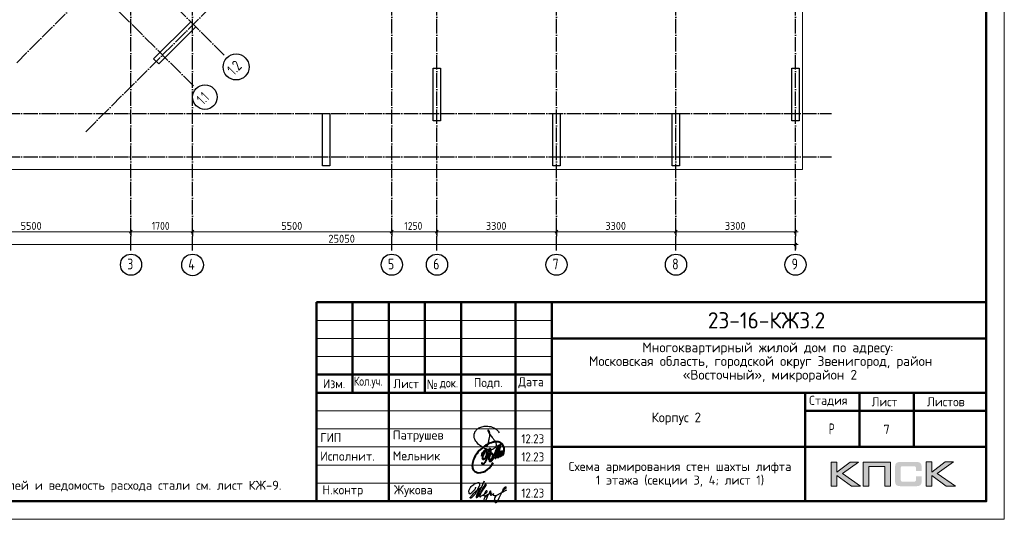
# Model space of a CAD drawing. Header units: millimetres. Extents: x -49773 to 2322955, y -3321 to 58485.
# Tile 74 of 256: x 379225 to 406418, y -1010 to 12803. Entities that reach past the tile are written whole.
import ezdxf

# ---------------------------------------------------------------- set-up
doc = ezdxf.new("R2010")
doc.units = ezdxf.units.MM
doc.linetypes.add('______11', pattern=[500, 400, -50, 0, -50])
doc.linetypes.add('______5', pattern=[1100, 800, -100, 100, -100])
for name, color, linetype, lineweight in [('Standard', 7, 'Continuous', 25), ('Основная', 7, 'Continuous', 40), ('Размерная линия_ общее', 7, 'Continuous', 13), ('Стена наружная_ Сайдинг', 7, 'Continuous', 35)]:
    doc.layers.add(name, color=color, linetype=linetype, lineweight=lineweight)
doc.layers.add('Осевая линия_ общее', color=7, linetype='______5', lineweight=13, true_color=0xa0a0a0)
doc.styles.add('ISOCPEUR', font='txt')
doc.styles.add('Segoe UI Symbol', font='txt')

# ---------------------------------------------------------------- blocks, each defined once
blk = doc.blocks.new('яяя')
at = {"lineweight": 30}
for points in [[(345424, 110432), (345425, 110410), (345424, 110397), (345417, 110379), (345406, 110350), (345390, 110319), (345357, 110275), (345310, 110221), (345265, 110176), (345198, 110110), (345161, 110077), (345133, 110066), (345116, 110066), (345102, 110075), (345090, 110091), (345082, 110115), (345074, 110146), (345066, 110182), (345064, 110206), (345067, 110234), (345077, 110278), (345095, 110320), (345114, 110361), (345134, 110395), (345159, 110428), (345195, 110469), (345228, 110506), (345284, 110560), (345331, 110595), (345379, 110625), (345435, 110648), (345486, 110670), (345532, 110686), (345573, 110696), (345605, 110698), (345621, 110695), (345635, 110687), (345648, 110671), (345656, 110649), (345659, 110625), (345659, 110583), (345656, 110553), (345647, 110523), (345635, 110489), (345387, 110033), (345349, 109985), (345311, 109948), (345247, 109889), (345209, 109858), (345192, 109844), (345180, 109837), (345157, 109833), (345150, 109835), (345140, 109842), (345135, 109856), (345138, 109881), (345148, 109892), (345183, 109930), (345267, 110024), (345343, 110105), (345455, 110213), (345617, 110343), (345775, 110456), (345811, 110526), (345838, 110607), (345890, 110740), (345902, 110771), (345698, 110295), (345672, 110226), (345626, 110132), (345572, 110032), (345518, 109953), (345481, 109918), (345497, 110001), (345567, 110147), (345655, 110301), (345760, 110442)], [(345481, 109918), (345476, 109896), (345475, 109874), (345485, 109861), (345506, 109866), (345539, 109891), (345632, 109983), (345968, 110450), (346022, 110527), (346029, 110560), (346027, 110579), (346026, 110590), (346010, 110605), (345993, 110609), (345975, 110601), (345962, 110584), (345954, 110562), (345857, 110421), (345783, 110292), (345741, 110183), (345701, 110079), (345665, 109985), (345660, 109952), (345666, 109929), (345669, 109915), (345682, 109910), (345702, 109914), (345735, 109941), (345846, 110007), (346065, 110160), (346075, 110193), (346070, 110217), (346066, 110236), (346052, 110241), (346030, 110241), (346007, 110228), (345978, 110203), (345960, 110164), (345892, 110010), (345895, 109986), (345904, 109966), (345925, 109964), (345969, 109968), (346045, 110000), (346218, 110114), (346261, 110154), (346280, 110184), (346282, 110210), (346278, 110225), (346263, 110229), (346241, 110222), (346220, 110198), (346162, 110049), (345989, 109904), (345932, 109849), (345906, 109805), (345891, 109739), (345890, 109690), (345899, 109652), (345924, 109647), (345956, 109655), (345980, 109674), (346058, 109838), (346158, 110046), (346261, 110098), (346314, 110120), (346292, 110079), (346269, 110036), (346261, 110008), (346267, 109998), (346293, 109998), (346363, 110039), (346445, 110095), (346421, 110068), (346414, 110040), (346407, 110011), (346416, 109990), (346466, 109972), (346509, 109977), (346574, 109984), (347172, 110293)], [(346586, 109971), (346543, 109917), (346509, 109873), (346489, 109825), (346475, 109767), (346472, 109710), (346478, 109675), (346485, 109641), (346501, 109621), (346517, 109602), (346542, 109589), (346568, 109592), (346605, 109620), (346680, 109731), (346736, 109842), (346865, 110115), (346962, 110290), (346969, 110318), (346979, 110360), (347013, 110403), (347056, 110434), (347091, 110450), (347109, 110450), (347121, 110434), (347115, 110405), (347072, 110355), (347012, 110307), (346924, 110222)]]:
    blk.add_lwpolyline(points, dxfattribs=at)
blk = doc.blocks.new('Из_буфера32210')
at = {"color": 7, "lineweight": 25}
blk.add_lwpolyline([(357, 84), (386, 160), (399, 213), (405, 239), (412, 268), (420, 299), (427, 339), (434, 380), (437, 414), (438, 442), (436, 466), (430, 489), (425, 504), (417, 519), (409, 531), (405, 535), (403, 536), (400, 539), (394, 541), (387, 543), (383, 542), (379, 539), (377, 534), (377, 528), (379, 523), (438, 428), (470, 382), (484, 365), (504, 341), (528, 310), (551, 280), (562, 264), (575, 247), (582, 235), (589, 220), (599, 198), (606, 184), (610, 167), (611, 155), (612, 143), (611, 127), (609, 116), (603, 96), (596, 82), (588, 69), (579, 56), (563, 43), (551, 34), (539, 25), (524, 16), (511, 10), (494, 5), (481, 3), (456, 0), (432, 1), (415, 3), (396, 6), (375, 11), (355, 19), (336, 24), (310, 31), (293, 39), (269, 53), (243, 69), (223, 80), (202, 93), (180, 109), (152, 128), (126, 152), (98, 182), (77, 211), (52, 241), (32, 266), (20, 293), (8, 329), (3, 348), (1, 373), (0, 393), (1, 417), (6, 440), (13, 454), (20, 476), (26, 497), (38, 517), (47, 529), (60, 548), (75, 563), (95, 581), (115, 593), (135, 606), (161, 618), (187, 628), (213, 638), (251, 647), (282, 653), (319, 655), (353, 655), (384, 652), (418, 648), (460, 641), (503, 628), (544, 611), (579, 594), (611, 573), (639, 545), (666, 515), (679, 496), (694, 471)], dxfattribs=at)
blk = doc.blocks.new('Из_буфера5543')
at = {"layer": 'Основная'}
for points in [[(762, 497), (761, 475), (762, 458), (767, 452), (778, 451), (786, 456), (792, 470), (796, 479), (799, 485), (802, 495), (805, 507), (808, 516), (812, 533), (814, 535), (801, 505), (800, 490), (800, 477), (805, 470), (820, 476), (824, 483), (826, 494), (829, 504), (833, 526), (835, 530), (842, 548), (846, 564), (852, 580), (855, 593), (859, 605), (862, 610), (866, 617), (856, 574), (856, 555), (851, 540), (848, 519), (849, 504), (848, 495), (853, 493), (861, 496), (863, 501), (868, 518), (873, 541), (876, 550), (880, 574), (883, 591), (886, 612), (881, 686), (874, 707), (870, 726), (859, 756), (851, 767), (838, 790), (819, 809), (794, 828), (785, 830), (763, 839), (748, 848), (721, 853), (704, 855), (666, 856), (639, 856), (599, 849), (579, 842), (535, 829), (485, 816), (420, 783), (378, 759), (341, 732), (282, 688), (227, 640), (195, 610), (157, 566), (127, 518), (88, 464), (57, 403), (39, 361), (27, 325), (16, 296), (6, 253), (0, 203), (7, 156), (13, 124), (29, 84), (60, 48), (75, 35), (98, 20), (138, 4), (165, 0), (237, 4), (277, 13), (317, 25), (365, 46), (428, 93), (474, 130), (516, 180), (554, 236), (582, 281)], [(265, 457), (281, 514), (299, 558), (312, 579), (332, 604), (345, 612), (360, 622), (376, 623), (382, 623), (387, 620), (391, 616), (396, 603), (399, 595), (402, 580), (403, 561), (401, 532), (394, 489), (386, 464), (379, 450), (372, 431), (365, 419), (358, 406), (348, 395), (338, 381), (328, 373), (313, 368), (304, 368), (296, 375), (294, 382), (290, 395), (293, 410), (293, 423), (297, 453), (305, 480), (308, 489), (320, 515), (328, 532), (344, 563), (361, 581), (377, 600), (395, 620), (414, 636), (448, 646), (472, 651), (482, 649), (493, 639), (502, 619), (507, 608), (508, 574), (505, 541), (499, 519), (483, 494), (469, 476), (459, 470), (443, 469), (439, 469)], [(503, 678), (478, 638), (464, 604), (452, 565), (440, 538), (428, 496), (422, 475), (417, 459), (413, 438), (402, 411), (395, 387), (383, 357), (378, 335), (370, 322), (367, 317), (359, 302), (348, 280), (336, 260), (324, 251), (310, 240), (299, 237), (292, 237), (288, 239), (281, 248), (278, 254), (278, 272), (276, 276), (276, 280)], [(496, 377), (509, 373), (536, 381), (548, 392), (559, 405), (565, 424), (573, 446), (576, 461), (579, 481), (579, 496), (575, 512), (567, 526), (551, 531), (538, 533), (529, 527), (518, 519), (505, 506), (501, 498), (495, 491), (490, 482), (482, 466), (479, 458), (472, 435), (468, 429), (464, 416), (460, 401), (461, 392), (462, 373), (465, 356), (469, 345), (477, 337), (483, 324), (496, 316), (511, 315), (524, 318), (535, 326), (547, 340), (554, 347), (566, 364), (572, 374), (579, 385), (593, 419), (599, 436), (606, 452), (616, 479), (623, 504), (629, 521), (635, 533), (637, 542), (643, 556), (644, 557), (652, 576), (658, 592), (688, 673), (724, 750), (651, 489), (636, 412), (636, 406), (639, 402), (645, 401), (649, 402), (651, 406), (655, 416), (660, 420), (661, 427), (665, 436), (668, 446), (753, 720), (780, 779), (715, 511), (710, 476), (706, 424), (712, 420), (718, 419), (725, 426), (729, 430), (733, 436), (737, 445), (741, 458), (745, 471), (747, 484), (749, 488), (761, 511), (768, 534), (772, 548), (776, 561), (781, 570), (788, 582), (792, 587), (802, 594), (804, 592), (807, 589), (807, 579), (807, 575), (804, 562), (805, 556), (800, 541), (793, 526), (784, 512), (774, 498), (767, 491), (762, 486), (760, 488), (763, 507), (764, 513), (767, 525), (769, 537), (771, 545)]]:
    blk.add_lwpolyline(points, dxfattribs=at)

msp = doc.modelspace()

# ---------------------------------------------------------------- hatches: boundary and pattern name
h = msp.add_hatch(color=256)
h.paths.add_polyline_path([(402391, 574.7), (402163.5, 574.7), (401791.5, 294.6), (401791.5, 574.7), (401633.8, 574.7), (401633.8, -97.4), (401791.5, -97.4), (401791.5, 197.8), (402193.9, -97.4), (402445.6, -97.4), (401945, 258)])
h.paths.add_polyline_path([(402673.8, 448.1), (403119.1, 448.1), (403119.1, -97.4), (403275.4, -97.4), (403275.4, 574.7), (403108.7, 574.7), (402517.5, 574.7), (402517.5, 415.6), (402517.5, -97.4), (402673.8, -97.4)])
h.paths.add_polyline_path([(404413.5, 578.1), (404255.9, 578.1), (404255.9, -94.7), (404413.5, -94.7), (404413.5, 201.3), (404816, -94.7), (405067.6, -94.7), (404567, 261.4), (405013, 578.1), (404786.2, 578.1), (404413.5, 298.1)])
msp.add_hatch(color=256).paths.add_polyline_path([(404124.5, 503.5), (404122.4, 511.1), (404119.6, 517.3), (404116.2, 523.5), (404112.7, 529.7), (404109.3, 534.6), (404105.1, 539.4), (404101, 544.3), (404096.8, 548.4), (404091.3, 551.9), (404085.8, 556), (404079.5, 559.5), (404072.6, 562.2), (404065.7, 565), (404058.1, 567.8), (404050.5, 569.8), (404032.5, 573.3), (404013.2, 576.1), (403991.7, 577.4), (403968.2, 578.1), (403567.2, 578.1), (403543.6, 577.4), (403522.9, 576.1), (403502.8, 573.3), (403485.6, 569.8), (403477.3, 567.1), (403469.7, 565), (403462.7, 562.2), (403456.5, 558.8), (403450.3, 556), (403444.1, 551.9), (403439.2, 548.4), (403434.4, 544.3), (403430.2, 539.4), (403426.8, 534.6), (403422.6, 529.7), (403419.2, 523.5), (403416.4, 517.3), (403413.6, 510.4), (403410.9, 503.5), (403408.8, 495.9), (403405.3, 479.3), (403402.6, 461.3), (403400.5, 441.2), (403400.5, 419.1), (403400.5, 65.1), (403400.5, 42.9), (403402.6, 22.9), (403405.3, 4.2), (403408.8, -12.4), (403410.9, -20), (403413.6, -26.9), (403416.4, -33.8), (403419.2, -40), (403422.6, -45.6), (403426.8, -51.1), (403430.2, -55.9), (403434.4, -60.8), (403439.2, -64.9), (403444.8, -68.4), (403450.3, -71.8), (403456.5, -75.3), (403462.7, -78.8), (403470.3, -80.8), (403477.3, -83.6), (403485.6, -85.7), (403502.8, -89.8), (403522.9, -91.9), (403544.3, -94), (403567.2, -94.7), (403968.2, -94.7), (403991.7, -94), (404013.2, -92.6), (404032.5, -89.8), (404049.8, -86.4), (404058.1, -83.6), (404065.7, -81.5), (404072.6, -78.8), (404079.5, -75.3), (404085.8, -72.5), (404091.3, -68.4), (404096.8, -64.9), (404101, -60.8), (404105.1, -56.6), (404109.3, -51.1), (404112.7, -46.3), (404116.2, -40), (404119.6, -33.8), (404122.4, -27.6), (404124.5, -20), (404127.2, -12.4), (404130.7, 4.2), (404133.5, 22.2), (404134.9, 42.9), (404135.5, 65.1), (404135.5, 176.4), (403978.6, 176.4), (403978.6, 85.8), (403978.6, 79.6), (403977.9, 73.4), (403976.5, 67.8), (403975.1, 62.3), (403973, 57.5), (403971, 53.3), (403968.2, 49.2), (403964.7, 45.7), (403961.3, 42.2), (403957.1, 39.5), (403952.3, 37.4), (403947.5, 35.3), (403942.6, 34), (403936.4, 33.3), (403930.2, 32.6), (403924, 31.9), (403600.3, 31.9), (403594.8, 32.6), (403590, 33.3), (403585.8, 35.3), (403581.7, 37.4), (403577.5, 40.2), (403574.1, 42.9), (403570.6, 46.4), (403567.8, 50.5), (403565.1, 54.7), (403563, 58.8), (403560.9, 63.7), (403559.5, 68.5), (403557.5, 78.2), (403556.8, 87.9), (403556.8, 410.8), (403556.8, 416.3), (403557.5, 421.9), (403558.9, 426.7), (403560.2, 431.5), (403561.6, 435.7), (403563.7, 439.2), (403566.5, 442.6), (403569.2, 446.1), (403572.7, 448.8), (403576.1, 451.6), (403580.3, 453.7), (403584.4, 455.1), (403589.3, 456.4), (403594.1, 457.1), (403599.7, 457.8), (403605.2, 457.8), (403924, 457.8), (403930.2, 457.8), (403936.4, 457.1), (403941.9, 455.7), (403946.8, 454.4), (403951.6, 452.3), (403956.5, 450.2), (403960.6, 446.8), (403964.1, 444), (403967.5, 439.8), (403970.3, 435.7), (403973, 431.5), (403975.1, 426.7), (403976.5, 421.9), (403977.9, 416.3), (403978.6, 410.1), (403978.6, 403.9), (403978.6, 329.9), (404135.5, 329.9), (404135.5, 419.1), (404134.9, 441.2), (404133.5, 461.3), (404130.7, 479.3), (404126.6, 495.9)])

# ---------------------------------------------------------------- linework, layer by layer
at = {"color": 7, "linetype": 'Continuous', "lineweight": 25, "transparency": 33554687}
for p, q in [((382924.3, 11720.4), (383949.6, 12745.7)), ((384091, 12604.2), (383065.7, 11578.9)), ((383949.6, 12745.7), (384091, 12604.2)), ((383065.7, 11578.9), (382924.3, 11720.4)), ((390648, 10011.1), (390648, 11461.1)), ((390648, 11461.1), (390848, 11461.1)), ((390848, 11461.1), (390848, 10011.1)), ((400548.1, 10011.1), (400548.1, 11461.1)), ((400548.1, 11461.1), (400748.1, 11461.1)), ((400748.1, 11461.1), (400748.1, 10011.1)), ((387588, 8761.1), (387588, 10211.1)), ((387588, 10211.1), (387788, 10211.1)), ((387788, 10211.1), (387788, 8761.1)), ((393948, 8761.1), (393948, 10211.1)), ((393948, 10211.1), (394148, 10211.1)), ((394148, 10211.1), (394148, 8761.1)), ((397248.1, 8760.9), (397248.1, 10210.9)), ((397248.1, 10210.9), (397448.1, 10210.9)), ((397448.1, 10210.9), (397448.1, 8760.9)), ((390848, 10011.1), (390648, 10011.1)), ((400748.1, 10011.1), (400548.1, 10011.1)), ((387788, 8761.1), (387588, 8761.1)), ((394148, 8761.1), (393948, 8761.1)), ((397448.1, 8760.9), (397248.1, 8760.9))]:
    msp.add_line(p, q, dxfattribs=at)
at = {"lineweight": 0}
for points in [[(401633.8, -97.4), (401633.8, 574.7), (401791.5, 574.7), (401791.5, 294.6), (402163.5, 574.7), (402391, 574.7), (401945, 258), (402445.6, -97.4), (402193.9, -97.4), (401791.5, 197.8), (401791.5, -97.4), (401633.8, -97.4)], [(402673.8, -97.4), (402673.8, 448.1), (403119.1, 448.1), (403119.1, -97.4), (403275.4, -97.4), (403275.4, 574.7), (403108.7, 574.7), (402517.5, 574.7), (402517.5, 415.6), (402517.5, -97.4), (402673.8, -97.4)], [(404255.9, -94.7), (404255.9, 578.1), (404413.5, 578.1), (404413.5, 298.1), (404786.2, 578.1), (405013, 578.1), (404567, 261.4), (405067.6, -94.7), (404816, -94.7), (404413.5, 201.3), (404413.5, -94.7), (404255.9, -94.7)]]:
    msp.add_lwpolyline(points, close=True, dxfattribs=at)
at = {"layer": 'Standard', "color": 7, "linetype": 'Continuous', "lineweight": 13, "transparency": 33554687}
msp.add_lwpolyline([(364418, -1009.6), (406418, -1009.6), (406418, 58390.4), (364418, 58390.4), (364418, -1009.6)], close=True, dxfattribs=at)
at = {"layer": 'Standard', "color": 7, "linetype": 'Continuous', "lineweight": 50, "transparency": 33554687}
msp.add_lwpolyline([(366418, 57890.4), (405918, 57890.4), (405918, -509.6), (366418, -509.6), (366418, 57890.4)], close=True, dxfattribs=at)
at = {"layer": 'Standard', "color": 254, "linetype": 'Continuous', "lineweight": 13, "true_color": 0xc4c4ff, "transparency": 33554687}
msp.add_lwpolyline([(375248, 8660.9), (400848.1, 8660.9), (400848.1, 55701.1), (375248, 55701.1), (375248, 8660.9)], dxfattribs=at)
at = {"layer": 'Осевая линия_ общее', "color": 253, "linetype": '______11', "lineweight": -3, "true_color": 0xa0a0a0, "transparency": 33554687}
for p, q in [((382298, 6421.1), (382298, 56501.1)), ((383998, 6421.1), (383998, 56501.1)), ((389498, 6421.1), (389498, 56501.1)), ((390748, 6421.1), (390748, 49011.1)), ((394048, 6421.1), (394048, 29641.1)), ((379141.3, 11614.3), (396302.8, 28775.8)), ((381050.5, 9705.1), (398212, 26866.6)), ((397348.1, 6421.1), (397348.1, 23521.1)), ((400648.1, 6421.1), (400648.1, 23631.1)), ((384875.9, 11819.3), (378413, 18282.3)), ((384027.4, 10970.8), (377564.4, 17433.8)), ((372828, 10211.1), (401648.1, 10211.1)), ((372828, 9011.1), (401648.1, 9011.1))]:
    msp.add_line(p, q, dxfattribs=at)
at = {"layer": 'Осевая линия_ общее', "color": 7, "linetype": 'Continuous', "lineweight": 25, "transparency": 33554687}
for centre, radius in [((385201.7, 11496.2), 359.3), ((384339.4, 10661.8), 339.6), ((382300.5, 6029.2), 292.4), ((383999.3, 6022.8), 298.8), ((389500.5, 6029.2), 292.4), ((390750.5, 6029.2), 292.4), ((394050.5, 6029.2), 292.4), ((397350.5, 6029.2), 292.4), ((400650.5, 6029.2), 292.4)]:
    msp.add_circle(centre, radius, dxfattribs=at)
at = {"layer": 'Размерная линия_ общее', "color": 7, "linetype": 'Continuous', "lineweight": 13, "transparency": 33554687}
for p, q in [((376798, 6942.3), (382298, 6942.3)), ((382298, 6942.3), (383998, 6942.3)), ((383998, 6942.3), (389498, 6942.3)), ((389498, 6942.3), (390748, 6942.3)), ((390748, 6942.3), (394048, 6942.3)), ((394048, 6942.3), (397348.1, 6942.3)), ((397348.1, 6942.3), (400648.1, 6942.3)), ((400648.1, 6942.3), (400723, 6942.3)), ((375598, 6587.5), (400648.1, 6587.5)), ((400648.1, 6587.5), (400723, 6587.5))]:
    msp.add_line(p, q, dxfattribs=at)
at = {"layer": 'Размерная линия_ общее', "color": 7, "linetype": 'Continuous', "lineweight": 25, "transparency": 33554687}
for p, q in [((382260.5, 6904.8), (382335.6, 6979.8)), ((383960.5, 6904.8), (384035.6, 6979.8)), ((389460.5, 6904.8), (389535.5, 6979.8)), ((390710.6, 6904.8), (390785.5, 6979.8)), ((394010.6, 6904.8), (394085.5, 6979.8)), ((397310.6, 6904.8), (397385.5, 6979.8)), ((400610.6, 6904.8), (400685.5, 6979.8)), ((400610.6, 6550), (400685.5, 6625))]:
    msp.add_line(p, q, dxfattribs=at)
at = {"layer": 'Размерная линия_ общее', "color": 253, "linetype": 'Continuous', "lineweight": -3, "true_color": 0xa0a0a0, "transparency": 33554687}
for p, q in [((382298, 6942.3), (382298, 7067.3)), ((382298, 6942.3), (382298, 6817.3)), ((382298, 6942.3), (382298, 6942.3)), ((383998, 6942.3), (383998, 7067.3)), ((383998, 6942.3), (383998, 6817.3)), ((389498, 6942.3), (389498, 7067.3)), ((389498, 6942.3), (389498, 6817.3)), ((389498, 6942.3), (389498, 6921.1)), ((390748, 6942.3), (390748, 7067.3)), ((390748, 6942.3), (390748, 6817.3)), ((390748, 6942.3), (390748, 6921.1)), ((394048, 6942.3), (394048, 7067.3)), ((394048, 6942.3), (394048, 6817.3)), ((394048, 6942.3), (394048, 6942.3)), ((397348.1, 6942.3), (397348.1, 7067.3)), ((397348.1, 6942.3), (397348.1, 6817.3)), ((397348.1, 6942.3), (397348.1, 6934.7)), ((400648.1, 6942.3), (400648.1, 7067.3)), ((400648.1, 6942.3), (400648.1, 6817.3)), ((400648.1, 6942.3), (400648.1, 6934.7)), ((400648.1, 6587.5), (400648.1, 6712.5)), ((400648.1, 6587.5), (400648.1, 6462.5)), ((400648.1, 6587.5), (400648.1, 6573.4))]:
    msp.add_line(p, q, dxfattribs=at)
msp.add_lwpolyline([(383998, 6942.3), (383998, 6959.3), (383998, 6959.3), (383998, 6959.3), (383998, 6959.3), (383998, 6959.3), (383998, 6959.3), (383998, 6959.3), (383998, 6959.3), (383998, 6959.3), (383998, 6959.3), (383998, 7029.5)], dxfattribs=at)
at = {"layer": 'Стена наружная_ Сайдинг', "color": 7, "linetype": 'Continuous', "lineweight": 50, "transparency": 33554687}
for p, q in [((387418, 4990.4), (405918, 4990.4)), ((387418, -509.6), (387418, 4990.4)), ((391418, -509.6), (391418, 4990.4)), ((405918, 4990.4), (405918, -509.6)), ((393918, 3990.4), (405918, 3990.4)), ((393918, 2990.4), (387418, 2990.4)), ((387418, 2490.4), (393918, 2490.4)), ((393918, 2490.4), (405918, 2490.4)), ((400918, 1990.4), (405918, 1990.4)), ((393918, 990.4), (405918, 990.4)), ((387418, -509.6), (405918, -509.6))]:
    msp.add_line(p, q, dxfattribs=at)
at = {"layer": 'Стена наружная_ Сайдинг', "color": 7, "linetype": 'Continuous', "lineweight": 13, "transparency": 33554687}
for p, q in [((387418, 4490.4), (393918, 4490.4)), ((387418, 3990.4), (393918, 3990.4)), ((387418, 3490.4), (393918, 3490.4)), ((387418, 1990.4), (393918, 1990.4)), ((387418, 1490.4), (393918, 1490.4)), ((387418, 990.4), (393918, 990.4)), ((387418, 490.4), (393918, 490.4)), ((387418, -9.6), (393918, -9.6))]:
    msp.add_line(p, q, dxfattribs=at)
at = {"layer": 'Стена наружная_ Сайдинг', "color": 7, "linetype": 'Continuous', "lineweight": 50, "transparency": 33554687}
for points in [[(388418, 4990.4), (388418, 3740.4), (388418, 2490.4)], [(389418, 4990.4), (389418, 2240.4), (389418, -509.6)], [(390418, 4990.4), (390418, 3740.4), (390418, 2490.4)], [(392918, 4990.4), (392918, 2240.4), (392918, -509.6)], [(393918, 4990.4), (393918, 2240.4), (393918, -509.6)], [(400918, -509.6), (400918, 990.4), (400918, 2490.4)], [(402418, 990.4), (402418, 1740.4), (402418, 2490.4)], [(403918, 2490.4), (403918, 1740.4), (403918, 990.4)]]:
    msp.add_lwpolyline(points, dxfattribs=at)

# ---------------------------------------------------------------- block references
at = {"color": 1, "ltscale": 100}
msp.add_blockref('Из_буфера32210', (391773, 911.5), dxfattribs=at)
at = {"color": 2, "lineweight": 60, "xscale": 0.5, "yscale": 0.5, "zscale": 0.5}
msp.add_blockref('яяя', (219097.2, -55340.8), dxfattribs=at)
at = {"layer": 'Основная'}
msp.add_blockref('Из_буфера5543', (391720.4, 278.8), dxfattribs=at)

# ---------------------------------------------------------------- texts
at = {"layer": 'Standard', "color": 7, "linetype": 'Continuous', "lineweight": 50, "transparency": 33554687, "insert": (398230.5, 4265.4), "char_height": 450, "width": 3586.382, "attachment_point": 7, "style": 'ISOCPEUR'}
msp.add_mtext('\\W0.95;23-16-КЖ3.2', dxfattribs=at)
at = {"layer": 'Standard', "color": 7, "linetype": 'Continuous', "lineweight": 25, "transparency": 33554687, "attachment_point": 7}
for s, insert, char_height, width, style in [('\\W0.99;Многоквартирный жилой дом по адресу: ', (396421.5, 3535.4), 270, 7123.089, 'ISOCPEUR'), ('\\W0.99;Московская область, городской округ Звенигород, район ', (394943.3, 3157.4), 270, 10078.117, 'ISOCPEUR'), ('\\W0.99;«Восточный», микрорайон 2', (397535.3, 2779.4), 270, 4896.236, 'ISOCPEUR'), ('\\W0.93;Изм.', (387599.2, 2615.2), 250, 752.897, 'ISOCPEUR'), ('\\W0.79;Кол.уч.', (388454.6, 2615.2), 250, 973.657, 'ISOCPEUR'), ('\\W0.94;Лист', (389543, 2615.2), 250, 866.919, 'ISOCPEUR'), ('\\W0.91;№', (390463.4, 2597.8), 250, 477.949, 'Segoe UI Symbol'), ('\\W0.84;док.', (390827.6, 2597.8), 250, 649.802, 'ISOCPEUR'), ('\\W0.94;Подп.', (391768, 2604.8), 250, 916.954, 'ISOCPEUR'), ('\\W0.94;Дата', (392995.2, 2615.2), 250, 967.736, 'ISOCPEUR'), ('\\W0.96;Стадия', (401028.1, 2115.2), 250, 1243.904, 'ISOCPEUR'), ('\\W0.94;Лист', (402755.7, 2115.2), 250, 866.919, 'ISOCPEUR'), ('\\W0.96;Листов', (404281.6, 2115.2), 250, 1218.997, 'ISOCPEUR'), ('\\W0.96;Корпус 2', (396675.5, 1600.4), 270, 1614.451, 'ISOCPEUR'), ('\\W0.62;Р', (401575.7, 1340.4), 300, 276.791, 'ISOCPEUR'), ('\\W0.92;ГИП', (387528.7, 1127.9), 250, 689.612, 'ISOCPEUR'), ('\\W0.97;Патрушев', (389528.9, 1127.9), 250, 1670.192, 'ISOCPEUR'), ('\\W0.88;12.23', (393081, 1091.7), 250, 834.251, 'ISOCPEUR'), ('\\W0.97;Исполнит.', (387523.1, 612.2), 250, 1645.076, 'ISOCPEUR'), ('\\W0.96;Мельник', (389528.9, 621.8), 250, 1394.321, 'ISOCPEUR'), ('\\W0.88;12.23', (393081, 591.7), 250, 834.251, 'ISOCPEUR'), ('\\W0.96;Н.контр', (387585.6, -387.8), 250, 1319.134, 'ISOCPEUR'), ('\\W0.96;Жукова', (389560.4, -387.8), 250, 1269.071, 'ISOCPEUR'), ('\\W0.88;12.23', (393081, -408.3), 250, 834.251, 'ISOCPEUR')]:
    msp.add_mtext(s, dxfattribs=dict(at, insert=insert, char_height=char_height, width=width, style=style))
at = {"layer": 'Standard', "color": 7, "linetype": 'Continuous', "lineweight": 13, "transparency": 33554687, "insert": (403168, 1480.5), "char_height": 250, "width": 272.222, "attachment_point": 5, "style": 'ISOCPEUR'}
msp.add_mtext('\\A1;{\\fISOCPEUR|i0|b0;\\H250.000000;\\W1.000000;\\C7;7}\\P', dxfattribs=at)
at = {"layer": 'Standard', "color": 7, "linetype": 'Continuous', "lineweight": 25, "transparency": 33554687, "insert": (397461.3, 576.8), "char_height": 250, "width": 6516.875, "attachment_point": 2, "line_spacing_factor": 0.903614}
msp.add_mtext('\\A1;{\\fISOCPEUR|i0|b0;\\H250.000000;\\W1.000000;\\C7;Схема армирования стен шахты лифта }\\P{\\fISOCPEUR|i0|b0;\\H250.000000;\\W1.000000;\\C7;1 этажа (секции 3, 4; лист 1)}\\P', dxfattribs=at)
at = {"layer": 'Standard', "color": 7, "linetype": 'Continuous', "lineweight": 13, "transparency": 33554687, "insert": (371744.1, 483.5), "char_height": 250, "width": 14879.375, "attachment_point": 1, "line_spacing_factor": 1.024096}
msp.add_mtext('\\A1;{\\fISOCPEUR|i0|b0;\\H250.000000;\\W1.000000;\\C7;1. Виды и разрезы см. листы КЖ-8.}\\P{\\fISOCPEUR|i0|b0;\\H250.000000;\\W1.000000;\\C7;2. Спецификация элементов, ведомость деталей и ведомость расхода стали см. лист КЖ-9.}\\P', dxfattribs=at)
at = {"layer": 'Осевая линия_ общее', "color": 7, "linetype": 'Continuous', "lineweight": 25, "transparency": 33554687, "char_height": 300, "attachment_point": 7, "rotation": 45, "style": 'ISOCPEUR'}
for s, insert, width in [('\\W0.79;1.2', (385134.8, 11244.8), 568.077), ('\\W0.68;1.1', (384293.8, 10431.7), 492.496)]:
    msp.add_mtext(s, dxfattribs=dict(at, insert=insert, width=width))
at = {"layer": 'Осевая линия_ общее', "color": 7, "linetype": 'Continuous', "lineweight": 25, "transparency": 33554687, "char_height": 300, "attachment_point": 7, "style": 'ISOCPEUR'}
for s, insert, width in [('\\W0.78;3', (382195.5, 5898.7), 326.397), ('\\W0.80;4', (383879.3, 5892.3), 359.83), ('\\W0.78;5', (389395.5, 5898.7), 326.407), ('\\W0.78;6', (390645.5, 5898.7), 326.407), ('\\W0.78;7', (393945.5, 5898.7), 326.416), ('\\W0.78;8', (397245.5, 5898.7), 326.416), ('\\W0.78;9', (400545.5, 5898.7), 326.416)]:
    msp.add_mtext(s, dxfattribs=dict(at, insert=insert, width=width))
at = {"layer": 'Размерная линия_ общее', "color": 7, "linetype": 'Continuous', "lineweight": 25, "transparency": 33554687, "char_height": 220, "attachment_point": 7, "style": 'ISOCPEUR'}
for s, insert, width in [('\\W0.93;5500', (379251, 6992.3), 718.094), ('\\W0.87;1700', (382873.1, 6992.3), 666.903), ('\\W0.93;5500', (386451, 6992.3), 718.094), ('\\W0.87;1250', (389848, 6992.3), 666.91), ('\\W0.93;3300', (392101, 6992.3), 718.087), ('\\W0.93;3300', (395401, 6992.3), 718.087), ('\\W0.93;3300', (398701, 6992.3), 718.087), ('\\W0.95;25050', (387749, 6637.5), 873.37)]:
    msp.add_mtext(s, dxfattribs=dict(at, insert=insert, width=width))

doc.saveas('drawing.dxf')
